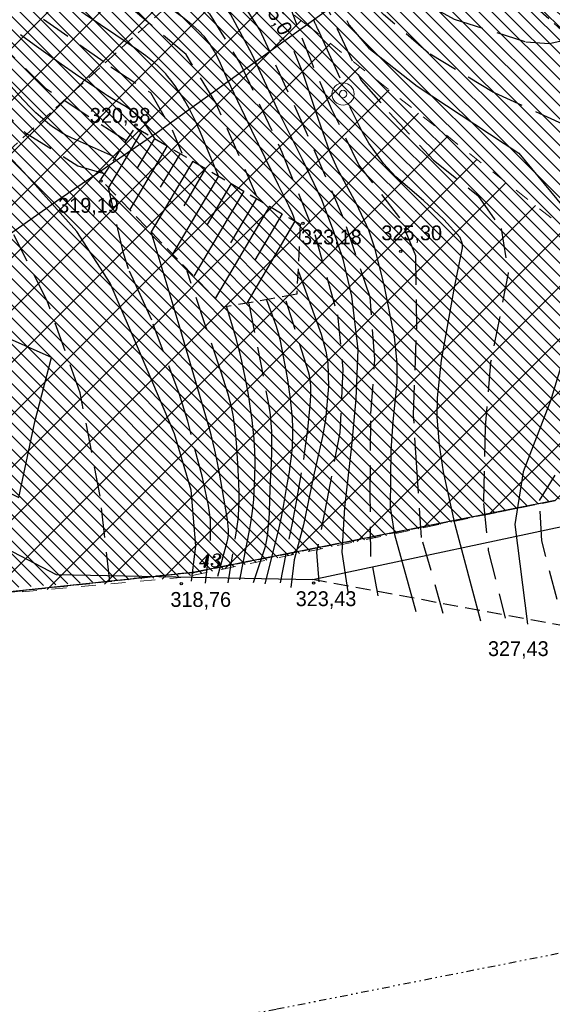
# Model space of a CAD drawing. Extents: x 4615668 to 9294084, y 5331114 to 10688993.
# Tile 56 of 181: x 4655705 to 4655741, y 5334986 to 5335053. Entities that reach past the tile are written whole.
import ezdxf
from ezdxf.enums import TextEntityAlignment as Align

# ---------------------------------------------------------------- set-up
doc = ezdxf.new("R2010")
doc.units = 0
doc.header["$MEASUREMENT"] = 0
for name, pattern in [('BUIB05', [1, 0.5, -0.5]), ('DIVIDE', [1.25, 0.5, -0.25, 0, -0.25, 0, -0.25]), ('GEN7', [13.75, 9.75, -1.5, 1, -1.5]), ('KONTUR', [1.5, 1, -0.5]), ('SKARPA1', [1.5, 1, -0.5]), ('UZYTEK', [1.5, 1, -0.5]), ('WARSTWICA', [3, 2, -1])]:
    doc.linetypes.add(name, pattern=pattern)
for name, color, linetype in [('2', 7, 'Continuous'), ('25', 7, 'Continuous'), ('26', 7, 'Continuous'), ('38', 7, 'Continuous'), ('45', 7, 'Continuous'), ('50', 7, 'Continuous'), ('51', 7, 'Continuous'), ('52', 7, 'Continuous'), ('57', 7, 'Continuous'), ('58', 7, 'Continuous'), ('7', 4, 'GEN7'), ('9', 7, 'Continuous'), ('UWWPA_907', 7, 'Continuous')]:
    doc.layers.add(name, color=color, linetype=linetype)
doc.layers.add('hatch', color=253, linetype='Continuous', lineweight=0)
doc.styles.add('ITALICT', font='ITALICT', dxfattribs={"height": 0.2})
doc.styles.add('txt', font='TXT', dxfattribs={"height": 0.2})

# ---------------------------------------------------------------- blocks, each defined once
blk = doc.blocks.new('203')
at = {"layer": '57', "color": 3, "linetype": 'Continuous'}
blk.add_circle((0, 0), 0.045, dxfattribs=at)
blk = doc.blocks.new('SB')
at = {"layer": 'UWWPA_907', "color": 7, "linetype": 'Continuous', "lineweight": 13}
for radius in [0.75, 0.25]:
    blk.add_circle((0, 0), radius, dxfattribs=at)
blk = doc.blocks.new('WYS')
at = {"layer": '52', "color": 67, "linetype": 'Continuous'}
blk.add_circle((0, 0), 0.08, dxfattribs=at)

msp = doc.modelspace()

# ---------------------------------------------------------------- hatches: boundary and pattern name
at = {"layer": 'hatch', "lineweight": 0, "ltscale": 20}
h = msp.add_hatch(dxfattribs=at)
h.set_pattern_fill('ANSI31', color=3, scale=5, angle=90)
h.set_pattern_definition([(135, (-11889.38753, -1756.1574), (-0.44194173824, -0.44194173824), [])])
h.paths.add_polyline_path([(4655588.854, 5335106.349), (4655610.799, 5335092.928), (4655619.826, 5335105.313), (4655679.3, 5335063.025), (4655675.327, 5335047.976), (4655665.409, 5335034.833), (4655687.601, 5335024.333), (4655665.162, 5335010.881), (4655660.44, 5335018.722), (4655662.201, 5335023.441), (4655659.892, 5335034.977), (4655638.385, 5335008.562), (4655616.894, 5335004.668), (4655615.082, 5335002.357), (4655641.603, 5335003.489), (4655662.829, 5335002.048), (4655672.968, 5335007.291), (4655703.279, 5335014.289), (4655716.801, 5335015.212), (4655741.269, 5335020.258), (4655757.915, 5335026.021), (4655726.837, 5335084.415), (4655710.028, 5335087.457), (4655682.401, 5335098.021), (4655634.828, 5335133.012), (4655626.983, 5335138.104), (4655613.086, 5335142.87)])
at = {"layer": 'hatch', "lineweight": 0}
h = msp.add_hatch(dxfattribs=at)
h.set_pattern_fill('ANSI31', color=160, scale=20)
h.set_pattern_definition([(45, (-11889.3875, -1756.1574), (-1.767766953, 1.767766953), [])])
h.paths.add_polyline_path([(4655585.345, 5335100.489), (4655609.825, 5335141.174), (4655724.52, 5335052.343), (4655757.949, 5335025.923), (4655741.269, 5335020.258), (4655716.277, 5335015.104), (4655702.906, 5335013.9), (4655672.968, 5335007.246), (4655662.829, 5335002.048), (4655641.397, 5335003.503), (4655600.675, 5335001.373), (4655590.095, 5334999.07), (4655563.772, 5335009.583), (4655603.239, 5335036.519), (4655603.01, 5335091.868)])

# ---------------------------------------------------------------- linework, layer by layer
at = {"color": 94, "linetype": 'BUIB05', "lineweight": 0, "ltscale": 2}
msp.add_lwpolyline([(4655585.345, 5335100.489), (4655609.825, 5335141.174), (4655724.52, 5335052.343), (4655757.949, 5335025.923), (4655741.269, 5335020.258), (4655716.277, 5335015.104), (4655702.906, 5335013.9), (4655672.968, 5335007.246), (4655662.829, 5335002.048), (4655641.397, 5335003.503), (4655600.675, 5335001.373), (4655590.095, 5334999.07), (4655563.772, 5335009.583), (4655603.239, 5335036.519), (4655603.01, 5335091.868)], close=True, dxfattribs=at)
at = {"layer": '2', "color": 5, "linetype": 'Continuous'}
for p, q in [((4655741.269, 5335020.258), (4655716.849, 5335015.422)), ((4655716.849, 5335015.422), (4655702.929, 5335013.939))]:
    msp.add_line(p, q, dxfattribs=at)
at = {"layer": '25', "color": 165, "linetype": 'Continuous'}
msp.add_lwpolyline([(4655729.553, 5335055.974), (4655714.455, 5335045.08), (4655707.878, 5335040.608), (4655694.548, 5335031.238)], dxfattribs=at)
at = {"layer": '38', "color": 97, "linetype": 'Continuous'}
msp.add_lwpolyline([(4655583.716, 5335000.259), (4655587.433, 5335000.202), (4655625.383, 5335005.955), (4655636.418, 5335007.594), (4655657.829, 5335007.879), (4655677.787, 5335011.524), (4655686.135, 5335016.935), (4655699.337, 5335019.603), (4655707.629, 5335015.273), (4655724.926, 5335014.934), (4655744.155, 5335019.032), (4655746.363, 5335020.077), (4655759.249, 5335031.868), (4655781.041, 5335034.87), (4655808.418, 5335038.151), (4655830.385, 5335042.05), (4655859.244, 5335048.896), (4655876.161, 5335050.644), (4655888.708, 5335047.526), (4655916.355, 5335047.409), (4655948.844, 5335051.828), (4655991.751, 5335057.21), (4655991.355, 5335065.089)], dxfattribs=at)
at = {"layer": '45', "color": 219, "linetype": 'Continuous'}
msp.add_lwpolyline([(4655694.022, 5335034.38), (4655697.363, 5335023.547), (4655702.337, 5335021.871), (4655705.095, 5335020.468), (4655706.183, 5335025.573), (4655707.31, 5335029.899), (4655704.512, 5335031.146), (4655700.277, 5335032.432), (4655696.509, 5335036.64), (4655694.022, 5335034.38)], dxfattribs=at)
at = {"layer": '50', "color": 245, "linetype": 'WARSTWICA'}
for points in [[(4655711.246, 5335014.803), (4655710.595, 5335020.567), (4655709.24, 5335027.527), (4655707.017, 5335033.727), (4655703.818, 5335040.035), (4655701.494, 5335044.736), (4655699.759, 5335047.618), (4655696.289, 5335051.425), (4655691.897, 5335056.319), (4655689.464, 5335059.94), (4655686.537, 5335065.215), (4655685.127, 5335069.837), (4655681.393, 5335075.583), (4655678.194, 5335081.619), (4655674.245, 5335091.321), (4655671.263, 5335099.043), (4655667.852, 5335107.678)], [(4655679.672, 5335098.218), (4655683.126, 5335084.153), (4655684.71, 5335078.735), (4655687.041, 5335071.774), (4655688.614, 5335067.206), (4655691.216, 5335062.095), (4655693.54, 5335058.314), (4655698.202, 5335052.985), (4655703.299, 5335047.221), (4655705.561, 5335045.063), (4655709.085, 5335042.833), (4655710.928, 5335042.289)], [(4655712.342, 5335044.512), (4655706.975, 5335047.993), (4655702.475, 5335052.397), (4655697.161, 5335057.455), (4655693.752, 5335061.895), (4655692.017, 5335064.994), (4655691.475, 5335068.475), (4655691.53, 5335072.842), (4655690.12, 5335077.03), (4655688.823, 5335080.143), (4655688.877, 5335084.384), (4655689.741, 5335088.395), (4655691.584, 5335093.615)], [(4655698.036, 5335091.223), (4655695.759, 5335086.546), (4655694.512, 5335081.434), (4655694.403, 5335078.28), (4655696.03, 5335075.996), (4655697.114, 5335073.712), (4655696.52, 5335069.052), (4655694.789, 5335065.262), (4655695.385, 5335062.543), (4655698.584, 5335059.443), (4655704.32, 5335054.458), (4655711.314, 5335049.509), (4655713.971, 5335047.769), (4655715.434, 5335045.268), (4655716.085, 5335043.691)], [(4655721.16, 5335040.763), (4655718.395, 5335047.071), (4655716.389, 5335050.333), (4655712.973, 5335053.216), (4655708.202, 5335056.478), (4655703.876, 5335060.105), (4655702.033, 5335062.172), (4655701.545, 5335066.522), (4655701.816, 5335072.318), (4655701.708, 5335075.037), (4655700.569, 5335077.593), (4655699.919, 5335078.735), (4655700.244, 5335081.019), (4655703.549, 5335089.377)], [(4655710.255, 5335087.198), (4655707.815, 5335079.422), (4655706.785, 5335072.788), (4655707.284, 5335068.687), (4655709.29, 5335062.651), (4655712.543, 5335058.247), (4655715.579, 5335055.31), (4655717.964, 5335053.081), (4655720.024, 5335049.734), (4655722.843, 5335043.752), (4655725.066, 5335038.206), (4655726.584, 5335032.791), (4655726.963, 5335029.148), (4655726.746, 5335024.852), (4655725.884, 5335020.263), (4655725.179, 5335016.783), (4655725.342, 5335014.662)], [(4655733.728, 5335012.654), (4655732.264, 5335017.766), (4655731.939, 5335022.497), (4655731.72, 5335026.052), (4655731.937, 5335031.816), (4655731.882, 5335036.765), (4655730.798, 5335039.321), (4655728.033, 5335042.91), (4655726.192, 5335046.687), (4655724.946, 5335049.57), (4655723.482, 5335053.322), (4655721.367, 5335056.965), (4655720.879, 5335059.575), (4655721.15, 5335063.034), (4655722.614, 5335066.025), (4655723.643, 5335068.565), (4655725.107, 5335074.818), (4655726.784, 5335079.48), (4655728.574, 5335083.286), (4655729.821, 5335087.038)], [(4655729.336, 5335013.838), (4655728.848, 5335016.503), (4655728.794, 5335020.636), (4655728.848, 5335026.128), (4655729.115, 5335029.795), (4655728.79, 5335033.983), (4655727.001, 5335039.312), (4655724.507, 5335045.076), (4655721.366, 5335052.011), (4655718.438, 5335056.579), (4655715.998, 5335061.582), (4655715.028, 5335066.232), (4655715.083, 5335070.637), (4655716.221, 5335076.945), (4655719.689, 5335085.73)], [(4655741.788, 5335045.653), (4655737.125, 5335047.773), (4655732.734, 5335050.438), (4655729.698, 5335053.048), (4655727.638, 5335055.332), (4655726.77, 5335056.746), (4655726.879, 5335057.67), (4655727.638, 5335057.453), (4655728.83, 5335056.528), (4655730.891, 5335054.679), (4655734.469, 5335052.722), (4655739.294, 5335051.199), (4655740.866, 5335051.09), (4655743.957, 5335051.743)], [(4655725.269, 5335054.833), (4655726.733, 5335051.733), (4655728.197, 5335048.579), (4655730.089, 5335046.429), (4655733.07, 5335043.22), (4655736.052, 5335040.828), (4655737.625, 5335038.598), (4655738.113, 5335035.607), (4655736.922, 5335029.587), (4655736.543, 5335025.237), (4655736.434, 5335020.071), (4655736.764, 5335016.896), (4655737.903, 5335012.328)], [(4655717.697, 5335014.694), (4655718.023, 5335017.576), (4655718.027, 5335018.992), (4655717.895, 5335019.935), (4655717.481, 5335021.818), (4655716.503, 5335025.615), (4655715.908, 5335027.473), (4655714.065, 5335032.421), (4655713.392, 5335033.914), (4655712.486, 5335035.899), (4655712.167, 5335036.935), (4655711.142, 5335041.378)], [(4655719.213, 5335014.708), (4655719.81, 5335018.352), (4655719.877, 5335018.837), (4655719.909, 5335019.161), (4655719.948, 5335019.813), (4655719.956, 5335020.14), (4655719.954, 5335020.795), (4655719.933, 5335021.45), (4655719.864, 5335022.757), (4655719.775, 5335024.157), (4655719.712, 5335024.856), (4655719.627, 5335025.553), (4655719.574, 5335025.899), (4655719.44, 5335026.586), (4655719.358, 5335026.927), (4655719.213, 5335027.433), (4655718.716, 5335028.981), (4655717.695, 5335032.055), (4655716.45, 5335035.739)], [(4655720.622, 5335033.558), (4655721.923, 5335026.87), (4655722.028, 5335026.227), (4655722.077, 5335025.796), (4655722.102, 5335025.507), (4655722.135, 5335024.928), (4655722.146, 5335024.492), (4655722.142, 5335023.618), (4655722.113, 5335022.743), (4655722.058, 5335021.577), (4655722.032, 5335020.997), (4655722.01, 5335020.342), (4655721.98, 5335019.464), (4655721.957, 5335019.025), (4655721.903, 5335018.369), (4655721.864, 5335018.044), (4655721.796, 5335017.613), (4655721.754, 5335017.4), (4655721.681, 5335017.082), (4655721.545, 5335016.612), (4655720.894, 5335014.654)], [(4655722.74, 5335014.717), (4655723.553, 5335018.741), (4655723.824, 5335020.169), (4655724.312, 5335023.037), (4655724.377, 5335023.44), (4655724.491, 5335024.249), (4655724.588, 5335025.059), (4655724.746, 5335026.68), (4655724.793, 5335027.353), (4655724.8, 5335027.692), (4655724.791, 5335028.03), (4655724.778, 5335028.198), (4655724.732, 5335028.531), (4655724.699, 5335028.694), (4655724.634, 5335028.936), (4655723.116, 5335033.776)], [(4655741.4, 5335013.597), (4655740.371, 5335017.554), (4655740.209, 5335020.273), (4655742.375, 5335023.742)]]:
    msp.add_lwpolyline(points, dxfattribs=at)
at = {"layer": '50', "color": 216, "linetype": 'Continuous'}
for points in [[(4655716.757, 5335014.837), (4655717.039, 5335017.214), (4655716.717, 5335020.96), (4655715.592, 5335024.773), (4655713.383, 5335030.01), (4655711.254, 5335034.924), (4655709.009, 5335038.411), (4655705.434, 5335042.399), (4655701.698, 5335046.347), (4655699.334, 5335049.548), (4655696.12, 5335053.415), (4655693.067, 5335057.161), (4655690.054, 5335061.431), (4655688.053, 5335065.075), (4655687.129, 5335067.975), (4655685.201, 5335071.56), (4655682.315, 5335077.79), (4655679.744, 5335084.397), (4655677.585, 5335090.231)], [(4655727.305, 5335014.119), (4655726.907, 5335016.792), (4655727.091, 5335019.802), (4655727.551, 5335023.949), (4655727.856, 5335027.124), (4655727.979, 5335030.442), (4655727.55, 5335034.036), (4655726.968, 5335036.536), (4655726.325, 5335038.441), (4655725.529, 5335040.53), (4655724.242, 5335043.264), (4655722.652, 5335046.418), (4655720.844, 5335050.35), (4655719.374, 5335053.053), (4655717.083, 5335056.072)], [(4655712.356, 5335055.719), (4655714.463, 5335054.112), (4655715.18, 5335053.584), (4655716.136, 5335052.882), (4655716.599, 5335052.511), (4655717.045, 5335052.116), (4655717.259, 5335051.907), (4655717.567, 5335051.574), (4655717.836, 5335051.236), (4655718, 5335051.002), (4655718.102, 5335050.842), (4655718.294, 5335050.515), (4655718.428, 5335050.265), (4655718.676, 5335049.753), (4655719.138, 5335048.712), (4655719.375, 5335048.195), (4655720.784, 5335045.246), (4655722.59, 5335041.541), (4655723.299, 5335040.163), (4655723.509, 5335039.693), (4655723.601, 5335039.452), (4655723.726, 5335039.099)], [(4655718.556, 5335042.144), (4655717.352, 5335045.074), (4655717.033, 5335045.808), (4655716.862, 5335046.168), (4655716.589, 5335046.702), (4655716.295, 5335047.225), (4655716.139, 5335047.483), (4655715.809, 5335047.989), (4655715.635, 5335048.238), (4655715.361, 5335048.606), (4655715.151, 5335048.865), (4655715.006, 5335049.031), (4655714.705, 5335049.349), (4655714.549, 5335049.502), (4655714.227, 5335049.795), (4655713.893, 5335050.074), (4655713.665, 5335050.252), (4655713.195, 5335050.594), (4655711.645, 5335051.647), (4655709.573, 5335053.036), (4655708.551, 5335053.75)], [(4655726.776, 5335048.734), (4655725.279, 5335052.024), (4655725.246, 5335052.096), (4655725.224, 5335052.144), (4655725.195, 5335052.208), (4655725.181, 5335052.24), (4655725.16, 5335052.289), (4655725.131, 5335052.353), (4655725.117, 5335052.385), (4655725.074, 5335052.481), (4655725.045, 5335052.546), (4655724.989, 5335052.674)], [(4655727.228, 5335052.635), (4655727.381, 5335052.322), (4655728.7, 5335050.761), (4655731.975, 5335048.204), (4655738.822, 5335043.697), (4655742.246, 5335039.547), (4655742.746, 5335037.002), (4655742.675, 5335032.638), (4655740.963, 5335026.986), (4655739.108, 5335022.193), (4655738.545, 5335018.648), (4655739.401, 5335011.923)], [(4655705.222, 5335051.697), (4655706.127, 5335051.022), (4655707.963, 5335049.705), (4655708.928, 5335049.034), (4655710.225, 5335048.151), (4655710.873, 5335047.708), (4655711.073, 5335047.576), (4655711.488, 5335047.324), (4655712.33, 5335046.827), (4655712.728, 5335046.556), (4655712.975, 5335046.358), (4655713.092, 5335046.252), (4655713.256, 5335046.083), (4655713.407, 5335045.901), (4655713.477, 5335045.804), (4655714.248, 5335044.681)], [(4655736.262, 5335012.137), (4655734.535, 5335018.637), (4655733.745, 5335022.201), (4655733.465, 5335024.002), (4655733.322, 5335025.907), (4655733.339, 5335027.186), (4655733.608, 5335029.726), (4655734.464, 5335034.519), (4655735.034, 5335037.309), (4655735.03, 5335037.552), (4655734.861, 5335038.007), (4655733.767, 5335039.218), (4655732.391, 5335040.499), (4655730.523, 5335042.097), (4655729.693, 5335043), (4655728.704, 5335044.365), (4655728.286, 5335045.094), (4655727.418, 5335046.802)], [(4655723.967, 5335035.698), (4655725.499, 5335031.489), (4655725.814, 5335030.339), (4655725.933, 5335029.547), (4655725.989, 5335027.957), (4655725.795, 5335025.702), (4655725.591, 5335024.578), (4655724.98, 5335021.915), (4655724.306, 5335018.628), (4655723.663, 5335016.263), (4655723.45, 5335014.398)], [(4655720.011, 5335014.919), (4655720.685, 5335018.359), (4655720.755, 5335018.751), (4655720.866, 5335019.539), (4655720.942, 5335020.333), (4655720.978, 5335020.863), (4655721.022, 5335021.923), (4655721.032, 5335022.666), (4655721.029, 5335023.037), (4655721.014, 5335023.595), (4655720.968, 5335024.432), (4655720.892, 5335025.267), (4655720.843, 5335025.684), (4655720.665, 5335026.932), (4655720.561, 5335027.552), (4655720.383, 5335028.479), (4655720.136, 5335029.661), (4655720.002, 5335030.248), (4655719.853, 5335030.831), (4655719.771, 5335031.121), (4655719.127, 5335033.302)], [(4655721.704, 5335014.644), (4655722.562, 5335018.053), (4655722.649, 5335018.415), (4655722.806, 5335019.141), (4655722.945, 5335019.872), (4655723.205, 5335021.34), (4655723.346, 5335022.18), (4655723.408, 5335022.601), (4655723.487, 5335023.233), (4655723.547, 5335023.866), (4655723.569, 5335024.182), (4655723.583, 5335024.509), (4655723.582, 5335025.164), (4655723.549, 5335025.821), (4655723.512, 5335026.258), (4655723.415, 5335027.131), (4655723.237, 5335028.406), (4655723.133, 5335029.039), (4655722.956, 5335029.988), (4655722.742, 5335031.04), (4655722.616, 5335031.56), (4655722.464, 5335032.072), (4655722.374, 5335032.323), (4655721.823, 5335033.766)]]:
    msp.add_lwpolyline(points, dxfattribs=at)
at = {"layer": '50', "color": 7, "linetype": 'Continuous'}
for points in [[(4655731.891, 5335012.768), (4655730.457, 5335017.961), (4655730.166, 5335019.823), (4655730.218, 5335023.633), (4655730.353, 5335025.605), (4655730.607, 5335028.233), (4655730.616, 5335029.546), (4655730.439, 5335031.314), (4655729.74, 5335034.819), (4655729.111, 5335037.288), (4655728.704, 5335038.494), (4655727.872, 5335040.277), (4655726.62, 5335042.581), (4655726.075, 5335043.767), (4655725.278, 5335046.026), (4655724.274, 5335049.065), (4655723.672, 5335050.543)], [(4655711.488, 5335043.457), (4655708.651, 5335044.726), (4655708.235, 5335044.931), (4655707.967, 5335045.083), (4655707.791, 5335045.19), (4655707.448, 5335045.42), (4655707.198, 5335045.604), (4655706.714, 5335045.997), (4655706.251, 5335046.417), (4655705.952, 5335046.709), (4655705.378, 5335047.309), (4655704.594, 5335048.189), (4655703.564, 5335049.372), (4655703.037, 5335049.952)], [(4655718.52, 5335015.173), (4655719.158, 5335017.49), (4655719.196, 5335017.653), (4655719.214, 5335017.763), (4655719.236, 5335017.985), (4655719.237, 5335018.323), (4655719.222, 5335018.548), (4655719.165, 5335018.994), (4655718.825, 5335021.075), (4655718.635, 5335022.113), (4655718.427, 5335023.147), (4655718.315, 5335023.662), (4655718.071, 5335024.688), (4655717.938, 5335025.198), (4655717.724, 5335025.959), (4655715.971, 5335031.871), (4655714.021, 5335038.384)]]:
    msp.add_lwpolyline(points, dxfattribs=at)
at = {"layer": '51', "color": 3, "linetype": 'SKARPA1'}
for p, q in [((4655712.955, 5335045.442), (4655724.077, 5335038.893)), ((4655724.077, 5335038.893), (4655723.849, 5335034.171))]:
    msp.add_line(p, q, dxfattribs=at)
at = {"layer": '51', "color": 3, "linetype": 'Continuous'}
for p, q in [((4655713.386, 5335045.188), (4655711.142, 5335041.378)), ((4655714.248, 5335044.681), (4655713.055, 5335042.655)), ((4655715.109, 5335044.173), (4655712.582, 5335039.881)), ((4655715.971, 5335043.666), (4655714.636, 5335041.399)), ((4655716.833, 5335043.159), (4655714.021, 5335038.384)), ((4655717.694, 5335042.651), (4655716.218, 5335040.143)), ((4655718.556, 5335042.144), (4655715.461, 5335036.887)), ((4655719.418, 5335041.636), (4655717.799, 5335038.888)), ((4655720.28, 5335041.129), (4655716.9, 5335035.39)), ((4655721.141, 5335040.622), (4655719.381, 5335037.632)), ((4655722.003, 5335040.114), (4655718.34, 5335033.893)), ((4655722.865, 5335039.607), (4655721.02, 5335036.475)), ((4655723.726, 5335039.099), (4655720.472, 5335033.572))]:
    msp.add_line(p, q, dxfattribs=at)
at = {"layer": '51', "color": 3, "linetype": 'SKARPA1'}
msp.add_lwpolyline([(4655723.849, 5335034.171), (4655718.914, 5335033.296), (4655710.639, 5335041.901), (4655712.955, 5335045.442)], dxfattribs=at)
at = {"layer": '58', "color": 1, "linetype": 'DIVIDE'}
msp.add_lwpolyline([(4655745.75, 5334990.563), (4655722.456, 5334985.95), (4655683.189, 5334978.785), (4655666.129, 5334971.39), (4655639.959, 5334973.349), (4655592.243, 5334969.194), (4655558.983, 5334976.092), (4655470.546, 5335019.624), (4655508.855, 5335056.957), (4655521.305, 5335081.272), (4655526.558, 5335093.308), (4655537.258, 5335142.081), (4655541.286, 5335172.746), (4655540.905, 5335179.108), (4655540.725, 5335180.488), (4655531.804, 5335213.138), (4655529.816, 5335232.694), (4655530.944, 5335262.196), (4655539.813, 5335279.771), (4655549.965, 5335287.429), (4655577.046, 5335303.408), (4655598.709, 5335313.328), (4655607.614, 5335316.191), (4655644.791, 5335337.504)], dxfattribs=at)
at = {"layer": '7', "color": 245, "linetype": 'KONTUR'}
for p, q in [((4655741.269, 5335020.258), (4655716.849, 5335015.422)), ((4655716.849, 5335015.422), (4655741.269, 5335020.258)), ((4655716.849, 5335015.422), (4655702.929, 5335013.939)), ((4655702.929, 5335013.939), (4655716.849, 5335015.422))]:
    msp.add_line(p, q, dxfattribs=at)
at = {"layer": '9', "color": 3, "linetype": 'UZYTEK'}
for points in [[(4655696.509, 5335036.64), (4655721.108, 5335059.051), (4655720.554, 5335059.545), (4655705.53, 5335060.533), (4655703.813, 5335067.558), (4655701.111, 5335075.626), (4655696.192, 5335092.192)], [(4655727.261, 5335085.005), (4655725.972, 5335070.19), (4655733.402, 5335059.442), (4655751.928, 5335042.797)], [(4655745.167, 5335021.278), (4655742.088, 5335011.769), (4655724.926, 5335014.934)]]:
    msp.add_lwpolyline(points, dxfattribs=at)

# ---------------------------------------------------------------- block references
at = {"layer": '26', "color": 165, "linetype": 'Continuous'}
msp.add_blockref('SB', (4655726.97, 5335047.676), dxfattribs=at)
at = {"layer": '52', "color": 67, "linetype": 'Continuous'}
for p in [(4655713.012, 5335045.577), (4655710.64, 5335041.81), (4655724.256, 5335038.964), (4655730.858, 5335037.061), (4655716.052, 5335014.655), (4655724.979, 5335014.705)]:
    msp.add_blockref('WYS', p, dxfattribs=at)
at = {"layer": '57', "color": 3, "linetype": 'Continuous'}
msp.add_blockref('203', (4655716.849, 5335015.422), dxfattribs=at)

# ---------------------------------------------------------------- texts
at = {"layer": '50', "color": 6, "linetype": 'Continuous', "style": 'txt'}
msp.add_text('325,0,', height=1, rotation=299.52541, dxfattribs=at).set_placement((4655722.376, 5335053.032), align=Align.MIDDLE)
at = {"layer": '52', "color": 67, "linetype": 'Continuous', "style": 'txt'}
for s, p in [('320,98', (4655709.888, 5335045.736)), ('319,19', (4655707.754, 5335039.668)), ('325,30', (4655729.553, 5335037.814)), ('323,18', (4655724.137, 5335037.537)), ('318,76', (4655715.325, 5335013.096)), ('323,43', (4655723.775, 5335013.146)), ('327,43', (4655736.744, 5335009.779))]:
    msp.add_text(s, height=1, dxfattribs=at).set_placement(p)
at = {"layer": '57', "color": 3, "linetype": 'Continuous', "style": 'ITALICT'}
msp.add_text('43', height=0.9, dxfattribs=at).set_placement((4655717.199, 5335015.772))

doc.saveas('drawing.dxf')
